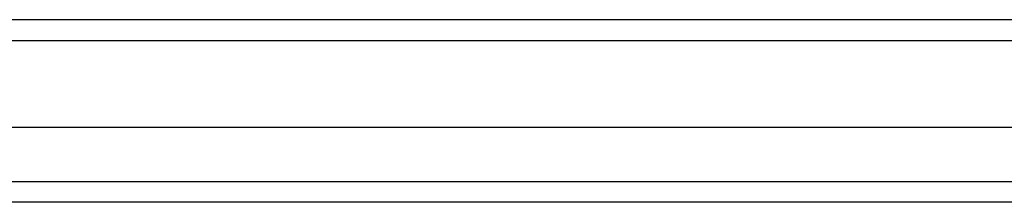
# Model space of a CAD drawing. Header units: inches. Extents: x 18 to 430, y 47 to 208.
# Tile 15 of 108: x 158.808 to 163.478, y 144.093 to 144.959. Entities that reach past the tile are written whole.
import ezdxf

# ---------------------------------------------------------------- set-up
doc = ezdxf.new("R2010")
doc.units = ezdxf.units.IN
doc.header["$MEASUREMENT"] = 0
doc.layers.add('Visible Edges(ANSI)', color=7, linetype='Continuous', lineweight=25)
doc.layers.add('Visible Tangent Edges(ANSI)', color=7, linetype='Continuous', lineweight=25)

msp = doc.modelspace()

# ---------------------------------------------------------------- linework, layer by layer
at = {"layer": 'Visible Edges(ANSI)'}
for p, q in [((194.8539, 144.9593), (153.0519, 144.9593)), ((194.2442, 144.4475), (153.6616, 144.4475)), ((194.0557, 144.0932), (153.85, 144.0932))]:
    msp.add_line(p, q, dxfattribs=at)
at = {"layer": 'Visible Tangent Edges(ANSI)'}
for p, q in [((153.0519, 144.8603), (194.8539, 144.8603)), ((153.72, 144.1922), (194.1857, 144.1922))]:
    msp.add_line(p, q, dxfattribs=at)

doc.saveas('drawing.dxf')
